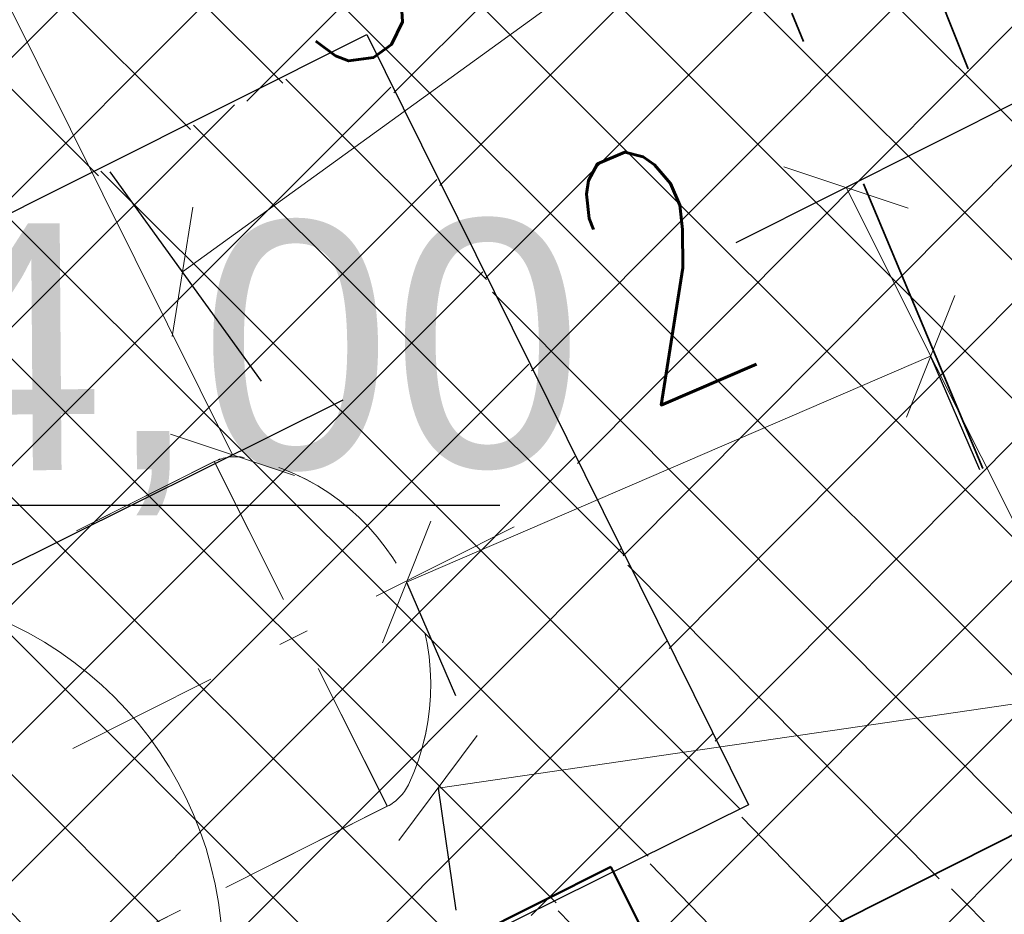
# Model space of a CAD drawing. Header units: metres. Extents: x 7472034 to 8439876, y 5890181 to 5961460.
# Tile 177 of 202: x 8439515 to 8439518, y 5890410 to 5890413. Entities that reach past the tile are written whole.
import ezdxf
from ezdxf import colors
from ezdxf.entities.mleader import LeaderData, LeaderLine
from ezdxf.enums import TextEntityAlignment as Align
from ezdxf.math import Vec2, Vec3

# ---------------------------------------------------------------- set-up
doc = ezdxf.new("R2010")
doc.units = ezdxf.units.M
doc.header["$MEASUREMENT"] = 0
for name, pattern in [('$0$L218_500', [1, 0.5, -0.5]), ('ACAD_ISO03W100', [30, 12, -18]), ('ACAD_ISO07W100', [3, 0, -3]), ('ACAD_ISO10W100', [18, 12, -3, 0, -3]), ('CENTER', [2, 1.25, -0.25, 0.25, -0.25]), ('DASHDOT2', [0.5, 0.25, -0.125, 0, -0.125]), ('DASHDOTX2', [2, 1, -0.5, 0, -0.5]), ('DASHED', [19.049999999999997, 12.7, -6.349999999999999]), ('HIDDEN', [0.375, 0.25, -0.125])]:
    doc.linetypes.add(name, pattern=pattern)
doc.layers.get('0').update_dxf_attribs({"linetype": 'CONTINUOUS', "lineweight": 5})
doc.layers.get('Defpoints').update_dxf_attribs({"linetype": 'CONTINUOUS'})
for name, color, linetype, lineweight in [('### rzędne', 172, 'CONTINUOUS', 35), ('_a_widok', 7, 'CONTINUOUS', 5), ('_IS.G.doziemna.rura', 50, 'ACAD_ISO10W100', 50), ('_IS.KD.opis.2', 7, 'CONTINUOUS', 18), ('a_opisy', 7, 'CONTINUOUS', 18), ('E_Kable_ziemia2', 10, 'DASHED', 35), ('E_Kanal_sterownicze', 10, 'DASHDOTX2', 35), ('KOLOR-OBIEKT', 21, 'CONTINUOUS', 13), ('T_strefa-5', 200, 'ACAD_ISO03W100', 50), ('T_strefa-Z1', 140, 'CONTINUOUS', 35), ('ZAG-obrys 018 wymiary', 7, 'CONTINUOUS', 18), ('ZAG-OBRYS005', 7, 'CONTINUOUS', 0), ('ZAG-OBRYS050', 7, 'CONTINUOUS', 50), ('ZAG-OPIS_020', 7, 'CONTINUOUS', 25)]:
    doc.layers.add(name, color=color, linetype=linetype, lineweight=lineweight)
for name, color, linetype in [('100_rzut_wym_wew', 7, 'CONTINUOUS'), ('_IS.BLOK.KD.doziemne', 7, 'CONTINUOUS'), ('malowanki', 252, 'CONTINUOUS')]:
    doc.layers.add(name, color=color, linetype=linetype)
doc.styles.add('ARIAL', font='arial.ttf')
doc.styles.add('DIM', font='simplex.shx', dxfattribs={"width": 0.8})
doc.styles.add('RS', font='Romans.shx', dxfattribs={"width": 0.7})
doc.linetypes.add('OGRODZENIE2', pattern='A,0.25,-0.1,[132,ltypeshp.shx,S=0.1,R=0,X=-0.1,Y=0],-0.1,1', length=1.45)
doc.dimstyles.new('DIM-WEW_500', dxfattribs={"dimscale": 5, "dimtxt": 18, "dimasz": 10, "dimexe": 4, "dimexo": 8, "dimgap": 5, "dimtad": 1, "dimlfac": 0.01, "dimzin": 9, "dimdsep": 46, "dimtxsty": 'DIM', "dimblk": 'ARCHTICK', "dimcen": 5, "dimclrt": 112, "dimadec": 4, "dimazin": 2, "dimtfac": 4, "dimtmove": 0, "dimatfit": 3, "dimldrblk": 'ARCHTICK', "dimfxl": 0, "dimtolj": 1, "dimlwd": 13, "dimarcsym": 0})
pattern_1 = [(45, (967499.2092647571, -71042.97165620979), (-0.2245064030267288, 0.2245064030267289), []), (135, (967499.2092647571, -71042.97165620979), (-0.2245064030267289, -0.2245064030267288), [])]

# ---------------------------------------------------------------- blocks, each defined once
blk = doc.blocks.new('zb.LPG')
at = {"linetype": 'DASHDOT2', "ltscale": 2}
blk.add_line((-1.000000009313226, 6.48507190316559), (-1.0000000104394, -0.2169135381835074), dxfattribs=at)
at = {"linetype": 'HIDDEN', "ltscale": 2}
blk.add_line((-0.3750000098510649, 5.711670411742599), (-1.625000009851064, 5.711670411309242), dxfattribs=at)
blk.add_lwpolyline([(-0.375000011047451, 0.6256767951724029), (-0.3750000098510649, 5.711670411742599, 0.1670540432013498), (-0.4066947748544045, 5.803886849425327, 0.4884277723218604), (-1.593305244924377, 5.803886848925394, 0.1670540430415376), (-1.625000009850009, 5.711670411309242), (-1.625000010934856, 0.6256767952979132, 0.1670540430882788), (-1.593305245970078, 0.5334603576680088, 0.4884277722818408), (-0.4066947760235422, 0.5334603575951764, 0.1670540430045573), (-0.375000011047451, 0.6256767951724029), (-0.3750000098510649, 5.711670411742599)], format="xyb", close=True, dxfattribs=at)
blk = doc.blocks.new('_Oblique')
at = {"color": 0, "linetype": 'ByBlock', "lineweight": -2}
blk.add_line((-0.5, -0.5), (0.5, 0.5), dxfattribs=at)
blk = doc.blocks.new('*D78')
at = {"layer": 'Defpoints', "color": 0, "linetype": 'Continuous'}
for p in [(8439519.37972904, 5890413.270941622), (8439517.548910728, 5890412.352019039), (8439521.080695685, 5890402.882681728, 2.534048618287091e-06)]:
    blk.add_point(p, dxfattribs=at)
at = {"layer": 'ZAG-obrys 018 wymiary', "color": 0, "linetype": 'Continuous', "lineweight": -2}
for p, q in [((8439518.66473697, 5890412.912073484), (8439517.191414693, 5890412.17258497)), ((8439521.795687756, 5890403.241549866), (8439522.413536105, 5890403.551659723))]:
    blk.add_line(p, q, dxfattribs=at)
at = {"layer": 'ZAG-obrys 018 wymiary', "color": 0, "linetype": 'Continuous', "lineweight": 13}
blk.add_line((8439522.056040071, 5890403.372225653), (8439517.548910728, 5890412.352019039), dxfattribs=at)
at = {"layer": 'ZAG-obrys 018 wymiary', "color": 0, "linetype": 'Continuous', "lineweight": 13, "xscale": 0.3, "yscale": 0.3, "zscale": 0.3}
for p, rotation in [((8439517.548910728, 5890412.352019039), 116.652946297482), ((8439522.056040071, 5890403.372225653), 296.6529462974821)]:
    blk.add_blockref('_Oblique', p, dxfattribs=dict(at, rotation=rotation))
at = {"layer": 'ZAG-obrys 018 wymiary', "color": 112, "linetype": 'Continuous', "lineweight": 25, "insert": (8439520.66951706, 5890407.472207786), "char_height": 0.8, "attachment_point": 5, "rotation": 296.652946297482, "style": 'RS'}
blk.add_mtext('\\A1;10.05', dxfattribs=at)
blk = doc.blocks.new('_ArchTick')
at = {"layer": '100_rzut_wym_wew', "color": 0, "linetype": 'Continuous', "const_width": 0.15}
blk.add_lwpolyline([(-0.5, -0.5), (0.5, 0.5)], dxfattribs=at)
blk = doc.blocks.new('NUMER_')
blk.add_circle((0, 0), 120)
at = {"style": 'ARIAL'}
blk.add_attdef('1', (-58.85081040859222, -80.22409284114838), '', height=170, rotation=359.9999984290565, dxfattribs=at)
blk = doc.blocks.new('Elektryk_v3')
at = {"layer": 'E_Kable_ziemia2', "color": 1, "ltscale": 0.1}
blk.add_lwpolyline([(9.069457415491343, -43.33818122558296), (7.534778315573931, -39.48358249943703)], dxfattribs=at)
at = {"layer": 'E_Kanal_sterownicze', "color": 1}
blk.add_lwpolyline([(11.66507788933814, -50.60826222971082), (6.969798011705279, -39.42961844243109)], dxfattribs=at)
at = {"layer": 'E_Kanal_sterownicze', "color": 1, "elevation": 3.638052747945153e-06}
blk.add_lwpolyline([(9.078654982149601, -42.4946976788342), (7.043538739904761, -39.48447949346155)], dxfattribs=at)
blk = doc.blocks.new('*D104')
at = {"layer": 'Defpoints', "color": 0, "linetype": 'Continuous'}
for p in [(8439519.830998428, 5890420.199145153), (8439515.889692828, 5890418.293118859), (8439522.900502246, 5890403.79607729, 2.493151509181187e-06)]:
    blk.add_point(p, dxfattribs=at)
at = {"layer": 'ZAG-obrys 018 wymiary', "color": 0, "linetype": 'Continuous', "lineweight": -2}
for p, q in [((8439516.609895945, 5890418.641411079), (8439520.191099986, 5890420.373291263)), ((8439523.620705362, 5890404.14436951), (8439527.201909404, 5890405.876249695))]:
    blk.add_line(p, q, dxfattribs=at)
at = {"layer": 'ZAG-obrys 018 wymiary', "color": 0, "linetype": 'Continuous', "lineweight": 13}
blk.add_line((8439526.841807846, 5890405.702103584), (8439519.830998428, 5890420.199145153), dxfattribs=at)
at = {"layer": 'ZAG-obrys 018 wymiary', "color": 0, "linetype": 'Continuous', "lineweight": 13, "xscale": 0.3, "yscale": 0.3, "zscale": 0.3}
for p, rotation in [((8439519.830998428, 5890420.199145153), 115.8085391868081), ((8439526.841807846, 5890405.702103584), 295.8085391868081)]:
    blk.add_blockref('_Oblique', p, dxfattribs=dict(at, rotation=rotation))
at = {"layer": 'ZAG-obrys 018 wymiary', "color": 112, "linetype": 'Continuous', "lineweight": 25, "insert": (8439525.607224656, 5890409.633143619), "char_height": 0.8, "attachment_point": 5, "rotation": 295.8085391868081, "style": 'RS'}
blk.add_mtext('\\A1;16.1', dxfattribs=at)
blk = doc.blocks.new('*D107')
at = {"layer": 'Defpoints', "color": 0, "linetype": 'Continuous'}
for p in [(8439512.883772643, 5890416.866124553), (8439511.193328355, 5890416.025244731), (8439513.869690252, 5890410.644879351, 3.638050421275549e-06)]:
    blk.add_point(p, dxfattribs=at)
at = {"layer": 'ZAG-obrys 018 wymiary', "color": 0, "linetype": 'Continuous', "lineweight": -2}
for p, q in [((8439511.909604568, 5890416.381542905), (8439513.241910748, 5890417.04427364)), ((8439514.585966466, 5890411.001177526), (8439515.918272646, 5890411.663908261))]:
    blk.add_line(p, q, dxfattribs=at)
at = {"layer": 'ZAG-obrys 018 wymiary', "color": 0, "linetype": 'Continuous', "lineweight": 13}
blk.add_line((8439515.560134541, 5890411.485759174), (8439512.883772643, 5890416.866124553), dxfattribs=at)
at = {"layer": 'ZAG-obrys 018 wymiary', "color": 0, "linetype": 'Continuous', "lineweight": 13, "xscale": 0.3, "yscale": 0.3, "zscale": 0.3}
for p, rotation in [((8439512.883772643, 5890416.866124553), 116.4471876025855), ((8439515.560134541, 5890411.485759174), 296.4471876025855)]:
    blk.add_blockref('_Oblique', p, dxfattribs=dict(at, rotation=rotation))
at = {"layer": 'ZAG-obrys 018 wymiary', "color": 112, "linetype": 'Continuous', "lineweight": 25, "insert": (8439514.759160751, 5890414.443165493), "char_height": 0.8, "attachment_point": 5, "rotation": 296.4471876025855, "style": 'RS'}
blk.add_mtext('\\A1;6.01', dxfattribs=at)
blk = doc.blocks.new('*D124')
at = {"layer": 'Defpoints', "color": 0, "linetype": 'Continuous'}
for p in [(8439517.920177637, 5890413.904382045), (8439518.645373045, 5890412.902289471, -4.089710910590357e-08), (8439516.122719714, 5890411.076693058)]:
    blk.add_point(p, dxfattribs=at)
at = {"layer": 'ZAG-obrys 018 wymiary', "color": 0, "linetype": 'Continuous', "lineweight": -2}
for p, q in [((8439518.17635946, 5890413.550383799), (8439517.685670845, 5890414.228429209)), ((8439515.65370613, 5890411.724787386), (8439515.163017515, 5890412.402832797))]:
    blk.add_line(p, q, dxfattribs=at)
at = {"layer": 'ZAG-obrys 018 wymiary', "color": 0, "linetype": 'Continuous', "lineweight": 13}
blk.add_line((8439515.397524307, 5890412.078785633), (8439517.920177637, 5890413.904382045), dxfattribs=at)
at = {"layer": 'ZAG-obrys 018 wymiary', "color": 0, "linetype": 'Continuous', "lineweight": 13, "xscale": 0.3, "yscale": 0.3, "zscale": 0.3}
for p, rotation in [((8439517.920177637, 5890413.904382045), 35.89254687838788), ((8439515.397524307, 5890412.078785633), 215.8925468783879)]:
    blk.add_blockref('_Oblique', p, dxfattribs=dict(at, rotation=rotation))
at = {"layer": 'ZAG-obrys 018 wymiary', "color": 112, "linetype": 'Continuous', "lineweight": 25, "insert": (8439516.307090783, 5890413.477654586), "char_height": 0.8, "attachment_point": 5, "rotation": 35.89254687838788, "style": 'RS'}
blk.add_mtext('\\A1;3.11', dxfattribs=at)
blk = doc.blocks.new('*D125')
at = {"layer": 'Defpoints', "color": 0, "linetype": 'Continuous'}
for p in [(8439521.080782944, 5890411.78722458, 2.139065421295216e-06), (8439521.176961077, 5890411.130693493), (8439516.129920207, 5890411.061950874)]:
    blk.add_point(p, dxfattribs=at)
at = {"layer": 'ZAG-obrys 018 wymiary', "color": 0, "linetype": 'Continuous', "lineweight": 13}
blk.add_line((8439516.22609834, 5890410.405419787), (8439521.176961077, 5890411.130693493), dxfattribs=at)
at = {"layer": 'ZAG-obrys 018 wymiary', "color": 0, "linetype": 'Continuous', "lineweight": -2}
for p, q in [((8439521.176961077, 5890411.130693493), (8439521.234940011, 5890410.734917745)), ((8439516.22609834, 5890410.405419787), (8439516.284077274, 5890410.009644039))]:
    blk.add_line(p, q, dxfattribs=at)
at = {"layer": 'ZAG-obrys 018 wymiary', "color": 0, "linetype": 'Continuous', "lineweight": 13, "xscale": 0.3, "yscale": 0.3, "zscale": 0.3}
for p, rotation in [((8439521.176961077, 5890411.130693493), 8.3342294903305), ((8439516.22609834, 5890410.405419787), 188.3342294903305)]:
    blk.add_blockref('_Oblique', p, dxfattribs=dict(at, rotation=rotation))
at = {"layer": 'ZAG-obrys 018 wymiary', "color": 112, "linetype": 'Continuous', "lineweight": 25, "insert": (8439518.614561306, 5890411.361720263), "char_height": 0.8, "attachment_point": 5, "rotation": 8.334229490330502, "style": 'RS'}
blk.add_mtext('\\A1;5', dxfattribs=at)
blk = doc.blocks.new('A$C76AD686A')
at = {"layer": 'T_strefa-5', "color": 151, "lineweight": 30, "ltscale": 0.05, "elevation": -2.493151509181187e-06}
blk.add_lwpolyline([(-4.596447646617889, 2.08166304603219, 0.167054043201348), (-2.25509262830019, 4.47464906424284, 0.4884277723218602), (-6.32595912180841, 12.58382518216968, 0.1670540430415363), (-9.643740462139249, 12.13588281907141), (-14.18913579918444, 9.854060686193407, 0.1670540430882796), (-16.53049081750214, 7.461074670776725, 0.4884277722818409), (-12.45962432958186, -0.6481014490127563, 0.1670540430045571), (-9.141842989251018, -0.2001590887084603)], format="xyb", close=True, dxfattribs=at)
at = {"layer": 'T_strefa-Z1', "color": 145, "linetype": 'ACAD_ISO07W100', "lineweight": 35, "ltscale": 0.05, "elevation": -2.493151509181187e-06, "flags": 128}
blk.add_lwpolyline([(-5.493744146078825, 3.869079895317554, 0.167054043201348), (-4.061653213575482, 5.332750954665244, 0.4884277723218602), (-6.71712139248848, 10.62245013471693, 0.1670540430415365), (-8.746443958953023, 10.34846597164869), (-13.29183929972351, 8.066643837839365, 0.1670540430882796), (-14.72393023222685, 6.602972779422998, 0.4884277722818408), (-12.0684620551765, 1.313273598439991, 0.1670540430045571), (-10.03913948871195, 1.587257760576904)], format="xyb", close=True, dxfattribs=at)
blk = doc.blocks.new('*D136')
at = {"layer": 'Defpoints', "color": 0, "linetype": 'Continuous', "lineweight": 60}
for p in [(8439517.821678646, 5890411.808569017, -4.089710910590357e-08), (8439517.823021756, 5890411.805451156), (8439516.122719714, 5890411.076693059)]:
    blk.add_point(p, dxfattribs=at)
at = {"layer": 'ZAG-obrys 018 wymiary', "color": 0, "linetype": 'Continuous', "lineweight": 13}
blk.add_line((8439516.124062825, 5890411.073575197), (8439517.823021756, 5890411.805451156), dxfattribs=at)
at = {"layer": 'ZAG-obrys 018 wymiary', "color": 0, "linetype": 'Continuous', "lineweight": -2}
for p, q in [((8439517.823021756, 5890411.805451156), (8439517.981274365, 5890411.438087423)), ((8439516.124062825, 5890411.073575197), (8439516.282315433, 5890410.706211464))]:
    blk.add_line(p, q, dxfattribs=at)
at = {"layer": 'ZAG-obrys 018 wymiary', "color": 0, "linetype": 'Continuous', "lineweight": 13, "xscale": 0.3, "yscale": 0.3, "zscale": 0.3}
for p, rotation in [((8439517.823021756, 5890411.805451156), 23.30536631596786), ((8439516.124062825, 5890411.073575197), 203.3053663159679)]:
    blk.add_blockref('_Oblique', p, dxfattribs=dict(at, rotation=rotation))
at = {"layer": 'ZAG-obrys 018 wymiary', "color": 112, "linetype": 'Continuous', "lineweight": 25, "insert": (8439516.945806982, 5890412.080868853), "char_height": 0.8, "attachment_point": 5, "rotation": 23.305366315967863, "style": 'RS'}
blk.add_mtext('\\A1;2', dxfattribs=at)
blk = doc.blocks.new('A$C2C426404')
at = {"layer": '### rzędne', "color": 0, "lineweight": 25}
blk.add_line((77.69264268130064, 45.43795124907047, -1.543864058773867e-08), (74.56409943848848, 45.43795124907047, -1.543864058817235e-08), dxfattribs=at)
at = {"layer": '### rzędne', "color": 0, "linetype": 'CENTER', "lineweight": 25, "insert": (74.5421299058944, 46.33959721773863, -1.543864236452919e-08), "char_height": 0.8, "attachment_point": 1, "rotation": 0.43190741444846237, "style": 'ARIAL'}
blk.add_mtext('134,00', dxfattribs=at)
blk = doc.blocks.new('JPII.KD_aktualizacja rzędnych_20.12.2024')
at = {"layer": '_IS.KD.opis.2', "color": 0}
ml = blk.add_multileader_mtext('Standard', dxfattribs=at)
ml.set_content('\\A1;{\\C134;W3\\H0.7x;\\C256;\\S133,71/131,51;}', style='RS')
ml.set_leader_properties()
ml.build(insert=Vec2(0, 0))
ml.multileader.update_dxf_attribs({"text_left_attachment_type": 2, "text_right_attachment_type": 2, "dogleg_length": 0.2, "arrow_head_size": 0.25})
ctx = ml.context
ctx.base_point, ctx.char_height, ctx.arrow_head_size, ctx.landing_gap_size, ctx.plane_origin = Vec3(8438654.720560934, 5890716.656014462), 0.75, 0.25, 0.3, Vec3(8438613.163879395, 5890690.614610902)
ctx.left_attachment, ctx.right_attachment, ctx.text_align_type = 2, 2, 1
notes = []
notes.append((ctx, [(1, (1, 1, 0), (8438658.233060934, 5890716.656014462), (-1, 0), 0.2, [(3, [(8438661.414281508, 5890707.550637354)], 0, [])])]))
ctx.mtext.insert, ctx.mtext.width, ctx.mtext.alignment, ctx.mtext.flow_direction = Vec3(8438656.376810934, 5890717.368514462), 9.34447490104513, 2, 5
for ctx, leaders in notes:
    for number, flags, end, landing, length, lines in leaders:
        leader = LeaderData()
        leader.index, (leader.has_last_leader_line, leader.has_dogleg_vector, leader.attachment_direction) = number, flags
        leader.last_leader_point, leader.dogleg_vector, leader.dogleg_length = Vec3(end), Vec3(landing), length
        for number, points, colour, breaks in lines:
            line = LeaderLine()
            line.index, line.vertices, line.color, line.breaks = number, Vec3.list(points), colors.encode_raw_color(colour), breaks
            leader.lines.append(line)
        ctx.leaders.append(leader)

msp = doc.modelspace()

# ---------------------------------------------------------------- hatches: boundary and pattern name
at = {"layer": 'KOLOR-OBIEKT', "lineweight": 9}
h = msp.add_hatch(dxfattribs=at)
h.set_pattern_fill('ANSI37', color=73, scale=0.1)
h.set_pattern_definition(pattern_1)
edge = h.paths.add_edge_path()
edge.add_arc((8439443.60123986, 5890379.17988472), 6.652831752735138, 296.7043321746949, 335.0331150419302)
edge.add_arc((8439476.194075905, 5890367.917634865), 27.87464989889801, 155.1393615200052, 162.3446315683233, ccw=False)
edge.add_arc((8439457.399943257, 5890376.211109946), 7.345078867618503, 127.98309878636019, 152.2023641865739, ccw=False)
edge.add_arc((8439457.741930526, 5890376.488713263), 7.349948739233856, 107.1989600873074, 131.4182254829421, ccw=False)
edge.add_line((8439455.568618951, 5890383.509999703), (8439473.898437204, 5890392.710084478))
edge.add_arc((8439481.742870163, 5890376.384611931), 18.11232128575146, 99.26977735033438, 115.6644084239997, ccw=False)
edge.add_line((8439478.825278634, 5890394.260401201), (8439481.377171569, 5890394.321440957))
edge.add_arc((8439482.909595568, 5890377.390082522), 17.00056533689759, 88.22393661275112, 95.17163768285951, ccw=False)
edge.add_arc((8439482.561499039, 5890405.235869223), 10.88860248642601, 274.6092070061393, 298.9976789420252)
edge.add_arc((8443006.923870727, 5883371.657126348), 7856.29059094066, 116.59181359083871, 116.61107962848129, ccw=False)
edge.add_arc((8439465.895823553, 5890431.340313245), 42.15757971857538, 305.2087751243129, 306.7865132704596)
edge.add_arc((8439488.80074795, 5890400.283338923), 3.577668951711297, 310.8590814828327, 340.7280968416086)
edge.add_line((8439492.177934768, 5890399.102523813), (8439493.275267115, 5890403.980640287))
edge.add_line((8439493.275267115, 5890403.980640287), (8439502.266345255, 5890408.28072203))
edge.add_line((8439502.266345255, 5890408.28072203), (8439504.844191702, 5890407.694009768))
edge.add_line((8439504.844191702, 5890407.694009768), (8439506.125281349, 5890405.329609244))
edge.add_arc((8439507.019670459, 5890405.776898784), 0.9999999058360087, 206.5699188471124, 283.6833393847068)
edge.add_line((8439507.256226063, 5890404.805280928), (8439511.624560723, 5890406.970734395))
edge.add_line((8439511.624560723, 5890406.970734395), (8439511.39896348, 5890407.420225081))
edge.add_line((8439511.39896348, 5890407.420225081), (8439510.561982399, 5890407.017405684))
edge.add_line((8439510.561982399, 5890407.017405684), (8439509.330427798, 5890409.481424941))
edge.add_line((8439509.330427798, 5890409.481424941), (8439512.635426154, 5890411.138401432))
edge.add_line((8439512.635426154, 5890411.138401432), (8439512.638568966, 5890411.136467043))
edge.add_line((8439512.638568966, 5890411.136467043), (8439515.998443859, 5890412.829496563))
edge.add_line((8439515.998443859, 5890412.829496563), (8439517.239018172, 5890410.325621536))
edge.add_line((8439517.239018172, 5890410.325621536), (8439513.919446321, 5890408.633274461))
edge.add_line((8439513.919446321, 5890408.633274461), (8439514.091312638, 5890408.235941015))
edge.add_line((8439514.091312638, 5890408.235941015), (8439518.839102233, 5890410.604261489))
edge.add_line((8439518.839102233, 5890410.604261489), (8439518.585943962, 5890412.843737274))
edge.add_line((8439518.585943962, 5890412.843737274), (8439518.274555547, 5890413.628049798))
edge.add_line((8439518.274555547, 5890413.628049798), (8439517.839658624, 5890414.494365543))
edge.add_line((8439517.839658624, 5890414.494365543), (8439524.310164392, 5890417.742607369))
edge.add_line((8439524.310164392, 5890417.742607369), (8439525.122207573, 5890416.124990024))
edge.add_line((8439525.122207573, 5890416.124990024), (8439526.840645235, 5890414.670893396))
edge.add_line((8439526.840645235, 5890414.670893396), (8439527.244697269, 5890414.489695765))
edge.add_arc((8439552.769967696, 5890317.570311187), 100.2242811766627, 102.79246926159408, 104.75471345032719, ccw=False)
edge.add_arc((8439529.321881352, 5890420.105147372), 4.960037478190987, 284.6730648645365, 320.3902958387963)
edge.add_arc((8435016.013859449, 5889290.11735932), 4655.555010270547, 14.00691021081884, 14.04831962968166)
edge.add_line((8439532.327549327, 5890420.207226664), (8439525.877549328, 5890423.127226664))
edge.add_line((8439525.877549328, 5890423.127226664), (8439431.028022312, 5890376.803268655))
edge.add_line((8439431.028022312, 5890376.803268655), (8439435.479127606, 5890375.417226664))
edge.add_line((8439435.479127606, 5890375.417226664), (8439446.590932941, 5890373.236661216))
edge = h.paths.add_edge_path()
edge.add_arc((8439530.228804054, 5890405.916425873), 3.001836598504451, 99.44813666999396, 208.2631515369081)
edge.add_line((8439527.5848402, 5890404.494990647), (8439533.209264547, 5890393.206690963))
edge.add_line((8439533.209264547, 5890393.206690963), (8439519.17443581, 5890386.185049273))
edge.add_line((8439519.17443581, 5890386.185049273), (8439523.57812012, 5890377.411604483))
edge.add_line((8439523.57812012, 5890377.411604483), (8439517.455507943, 5890374.324033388))
edge.add_line((8439517.455507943, 5890374.324033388), (8439517.445860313, 5890374.319191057))
edge.add_line((8439517.445860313, 5890374.319191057), (8439517.33905848, 5890374.265585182))
edge.add_line((8439517.33905848, 5890374.265585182), (8439516.815779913, 5890375.308140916))
edge.add_line((8439516.815779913, 5890375.308140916), (8439511.370501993, 5890372.574998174))
edge.add_line((8439511.370501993, 5890372.574998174), (8439511.888417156, 5890371.529804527))
edge.add_line((8439511.888417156, 5890371.529804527), (8439506.425671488, 5890368.787948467))
edge.add_line((8439506.425671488, 5890368.787948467), (8439505.890341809, 5890369.841556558))
edge.add_line((8439505.890341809, 5890369.841556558), (8439505.8884594, 5890369.869391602))
edge.add_line((8439505.8884594, 5890369.869391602), (8439500.283276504, 5890366.97762632))
edge.add_line((8439500.283276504, 5890366.97762632), (8439519.478066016, 5890366.160130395))
edge.add_line((8439519.478066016, 5890366.160130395), (8439542.767549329, 5890378.417226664))
edge.add_line((8439542.767549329, 5890378.417226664), (8439538.675788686, 5890394.802262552))
edge.add_line((8439538.675788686, 5890394.802262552), (8439537.066416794, 5890401.238139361))
edge.add_line((8439537.066416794, 5890401.238139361), (8439535.557306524, 5890407.69906358))
edge.add_arc((8439531.145391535, 5890400.872499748), 8.128158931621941, 57.12596579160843, 99.98506404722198)
edge = h.paths.add_edge_path()
edge.add_line((8439470.194509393, 5890384.137651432), (8439461.355169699, 5890379.697090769))
edge.add_line((8439461.355169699, 5890379.697090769), (8439460.080861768, 5890379.068371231))
edge.add_line((8439460.080861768, 5890379.068371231), (8439457.869254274, 5890377.642639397))
edge.add_arc((8439460.609507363, 5890373.444653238), 5.013190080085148, 123.1346622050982, 204.022759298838)
edge.add_line((8439456.030540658, 5890371.403786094), (8439459.447549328, 5890370.707226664))
edge.add_line((8439459.447549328, 5890370.707226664), (8439480.497107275, 5890367.736747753))
edge.add_line((8439480.497107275, 5890367.736747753), (8439497.963342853, 5890367.082590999))
edge.add_line((8439497.963342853, 5890367.082590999), (8439496.62020549, 5890369.722641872))
edge.add_line((8439496.62020549, 5890369.722641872), (8439494.91788047, 5890373.087302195))
edge.add_arc((8439489.468037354, 5890366.363615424), 8.654984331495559, 50.97371617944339, 58.22889977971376)
edge.add_line((8439494.025120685, 5890373.721722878), (8439490.036071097, 5890376.575637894))
edge.add_line((8439490.036071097, 5890376.575637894), (8439489.954459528, 5890375.592465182))
edge.add_line((8439489.954459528, 5890375.592465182), (8439490.917133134, 5890375.538648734))
edge.add_line((8439490.917133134, 5890375.538648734), (8439490.678913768, 5890371.956837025))
edge.add_line((8439490.678913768, 5890371.956837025), (8439482.55041443, 5890372.440399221))
edge.add_line((8439482.55041443, 5890372.440399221), (8439482.851718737, 5890376.020734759))
edge.add_line((8439482.851718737, 5890376.020734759), (8439487.354100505, 5890375.749064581))
edge.add_line((8439487.354100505, 5890375.749064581), (8439487.521080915, 5890378.34061919))
edge.add_line((8439487.521080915, 5890378.34061919), (8439481.803471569, 5890382.401025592))
edge.add_arc((8439487.942466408, 5890392.088814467), 11.46911116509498, 231.6002274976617, 237.6382272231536, ccw=False)
edge.add_line((8439480.818489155, 5890383.100518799), (8439480.351152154, 5890383.41057529))
edge.add_line((8439480.351152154, 5890383.41057529), (8439479.210044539, 5890382.939428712))
edge.add_line((8439479.210044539, 5890382.939428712), (8439480.412913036, 5890383.399613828))
edge.add_arc((8439474.682487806, 5890375.167564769), 10.03017472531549, 55.15777404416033, 116.5800473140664)
h.paths.add_polyline_path([(8439461.898919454, 5890370.792156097), (8439462.257176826, 5890373.552492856)], flags=16)
h = msp.add_hatch(dxfattribs=at)
h.set_pattern_fill('ANSI37', color=253, scale=0.1)
h.set_pattern_definition(pattern_1)
edge = h.paths.add_edge_path()
edge.add_arc((8439529.163071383, 5890420.279666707), 5.193757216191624, 276.50229096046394, 320.0240354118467, ccw=False)
edge.add_line((8439529.751227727, 5890415.119319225), (8439525.812744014, 5890414.153171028))
edge.add_line((8439525.812744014, 5890414.153171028), (8439519.208160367, 5890410.804184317))
edge.add_line((8439519.208160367, 5890410.804184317), (8439517.988028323, 5890410.126512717))
edge.add_line((8439517.988028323, 5890410.126512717), (8439514.091312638, 5890408.235941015))
edge.add_line((8439514.091312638, 5890408.235941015), (8439511.613697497, 5890406.992378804))
edge.add_line((8439511.613697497, 5890406.992378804), (8439509.258949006, 5890405.810485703))
edge.add_line((8439509.258949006, 5890405.810485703), (8439507.371756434, 5890404.83508177))
edge.add_arc((8439506.940777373, 5890405.737469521), 1.000023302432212, 206.5712342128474, 295.5290722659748, ccw=False)
edge.add_line((8439506.046377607, 5890405.290148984), (8439504.844186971, 5890407.693988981))
edge.add_line((8439504.844186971, 5890407.693988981), (8439502.261629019, 5890408.281795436))
edge.add_line((8439502.261629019, 5890408.281795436), (8439499.350132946, 5890407.011538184))
edge.add_line((8439499.350132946, 5890407.011538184), (8439493.30510976, 5890403.995621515))
edge.add_line((8439493.30510976, 5890403.995621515), (8439492.177918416, 5890399.102451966))
edge.add_arc((8439488.801253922, 5890400.282879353), 3.577047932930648, 293.05521913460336, 340.73119789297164, ccw=False)
edge.add_line((8439490.202090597, 5890396.991537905), (8439487.801423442, 5890395.78932472))
edge.add_arc((8439482.51122255, 5890404.317896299), 10.03607286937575, 278.1216072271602, 301.8109775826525, ccw=False)
edge.add_line((8439483.9290645, 5890394.382480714), (8439478.825278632, 5890394.260401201))
edge.add_arc((8439481.742870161, 5890376.384611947), 18.11232126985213, 99.26977735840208, 115.6644084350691)
edge.add_line((8439473.898437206, 5890392.710084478), (8439455.537130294, 5890383.494194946))
edge.add_arc((8439458.368862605, 5890375.380272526), 8.593860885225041, 109.2388197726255, 150.5606865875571)
edge.add_line((8439450.884668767, 5890379.604167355), (8439456.921008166, 5890377.849276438))
edge.add_line((8439456.921008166, 5890377.849276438), (8439458.055979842, 5890377.519316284))
edge.add_arc((8439462.056345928, 5890374.376166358), 5.087466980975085, 112.4172144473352, 141.842727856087, ccw=False)
edge.add_line((8439460.116249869, 5890379.079181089), (8439470.201913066, 5890384.141371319))
edge.add_arc((8439474.670732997, 5890375.058466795), 10.12272227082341, 52.60385305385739, 116.19734301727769, ccw=False)
edge.add_line((8439480.818489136, 5890383.100518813), (8439494.035062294, 5890373.735722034))
edge.add_arc((8439499.404929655, 5890380.165137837), 8.376924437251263, 230.1312663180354, 239.1071883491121)
edge.add_arc((8439492.046879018, 5890368.073539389), 5.778072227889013, 28.405105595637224, 58.05675779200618, ccw=False)
edge.add_line((8439497.129307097, 5890370.822183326), (8439498.920012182, 5890367.249241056))
edge.add_line((8439498.920012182, 5890367.249241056), (8439502.137476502, 5890368.864147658))
edge.add_line((8439502.137476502, 5890368.864147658), (8439500.881438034, 5890371.366619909))
edge.add_arc((8439501.41146424, 5890371.651481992), 0.6017260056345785, 32.69127385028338, 208.2557647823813, ccw=False)
edge.add_line((8439501.917872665, 5890371.97648152), (8439503.213570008, 5890369.395299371))
edge.add_line((8439503.213570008, 5890369.395299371), (8439521.788261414, 5890378.745992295))
edge.add_line((8439521.788261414, 5890378.745992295), (8439512.863585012, 5890396.520876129))
edge.add_arc((8439515.497668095, 5890397.863594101), 2.956566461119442, 115.92003145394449, 207.0101116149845, ccw=False)
edge.add_line((8439514.20530482, 5890400.522744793), (8439524.043376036, 5890405.489377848))
edge.add_line((8439524.043376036, 5890405.489377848), (8439526.586557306, 5890407.103247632))
edge.add_line((8439526.586557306, 5890407.103247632), (8439529.129738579, 5890408.717117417))
edge.add_arc((8439531.212438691, 5890401.016589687), 7.97720296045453, 58.08019787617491, 105.13424418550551, ccw=False)
edge.add_line((8439535.43023892, 5890407.787551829), (8439533.14312037, 5890416.942853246))
edge = h.paths.add_edge_path(flags=16)
edge.add_line((8439502.061371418, 5890393.458260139), (8439496.04637926, 5890390.43770596))
edge.add_arc((8439496.464019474, 5890389.751908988), 0.8029575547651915, 121.3407965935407, 301.694103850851)
edge.add_line((8439496.8858806, 5890389.068700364), (8439502.900872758, 5890392.089254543))
edge.add_arc((8439502.27990767, 5890392.650368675), 0.83692694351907, 317.898520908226, 465.1363795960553)
edge = h.paths.add_edge_path(flags=16)
edge.add_line((8439505.00109902, 5890384.089630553), (8439500.444638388, 5890381.798632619))
edge.add_arc((8439500.084983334, 5890382.51322949), 0.8000002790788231, 116.620304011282, 296.7160130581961, ccw=False)
edge.add_line((8439499.72652247, 5890383.228426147), (8439504.283989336, 5890385.517420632))
edge.add_arc((8439504.642916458, 5890384.80371257), 0.7988791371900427, -63.361719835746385, 116.69803695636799, ccw=False)
h = msp.add_hatch(dxfattribs=at)
h.set_pattern_fill('ANSI37', color=54, scale=0.1)
h.set_pattern_definition([(45, (967499.202946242, -71042.94610979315), (-0.2245064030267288, 0.2245064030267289), []), (135, (967499.202946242, -71042.94610979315), (-0.2245064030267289, -0.2245064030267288), [])])
h.paths.add_polyline_path([(8439517.232699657, 5890410.351167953), (8439515.995141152, 5890412.833240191), (8439509.31888422, 5890409.521090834), (8439510.555663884, 5890407.042952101), (8439511.39266195, 5890407.445779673), (8439511.171150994, 5890407.88719548), (8439513.606478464, 5890409.114188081), (8439513.890962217, 5890408.648153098)])
edge = h.paths.add_edge_path(flags=16)
edge.add_arc((8439511.319020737, 5890409.286482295), 0.2000000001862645, 0, 360)

# ---------------------------------------------------------------- linework, layer by layer
at = {"layer": '_a_widok', "lineweight": 35}
msp.add_line((8439518.85043316, 5890410.636896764, -4.089710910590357e-08), (8439508.924364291, 5890405.640073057), dxfattribs=at)
at = {"layer": '_IS.G.doziemna.rura', "ltscale": 0.1, "elevation": 3.638055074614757e-06}
msp.add_lwpolyline([(8439520.564389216, 5890402.623428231), (8439516.786391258, 5890410.150534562), (8439512.520853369, 5890408.011470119), (8439512.105955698, 5890408.838092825)], dxfattribs=at)
at = {"layer": 'a_opisy', "linetype": 'HIDDEN', "ltscale": 2}
msp.add_line((8439516.0617254, 5890410.346740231), (8439515.500915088, 5890411.463875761), dxfattribs=at)
at = {"layer": 'a_opisy', "linetype": 'DASHDOT2', "ltscale": 2}
msp.add_line((8439516.472515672, 5890411.252293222), (8439510.482894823, 5890408.245459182), dxfattribs=at)
at = {"layer": 'a_opisy', "linetype": 'HIDDEN', "ltscale": 2}
msp.add_lwpolyline([(8439511.516330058, 5890408.064918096), (8439516.0617254, 5890410.346740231, 0.1670540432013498), (8439516.129920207, 5890410.416438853, 0.4884277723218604), (8439515.597549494, 5890411.476922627, 0.1670540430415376), (8439515.500915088, 5890411.463875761), (8439510.955519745, 5890409.182053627, 0.1670540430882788), (8439510.88732494, 5890409.112355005, 0.4884277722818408), (8439511.41969565, 5890408.051871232, 0.1670540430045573), (8439511.516330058, 5890408.064918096), (8439516.0617254, 5890410.346740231)], format="xyb", close=True, dxfattribs=at)
at = {"layer": 'ZAG-OBRYS050', "linetype": 'OGRODZENIE2', "lineweight": 25, "ltscale": 1.2}
msp.add_lwpolyline([(8439517.232699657, 5890410.351167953), (8439510.555663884, 5890407.042952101), (8439509.329505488, 5890409.508913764), (8439515.9956357, 5890412.847957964)], close=True, dxfattribs=at)

# ---------------------------------------------------------------- block references
at = {"layer": '_a_widok', "color": 0, "linetype": 'Continuous', "lineweight": 60, "ltscale": 0.2}
msp.add_blockref('A$C2C426404', (8439438.733810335, 5890365.88383195), dxfattribs=at)
msp.add_blockref('A$C2C426404', (8439438.733810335, 5890365.88383195), dxfattribs=at)
at = {"layer": '_a_widok', "lineweight": 30, "rotation": 296.6569901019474}
msp.add_blockref('zb.LPG', (8439511.125506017, 5890407.449012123, 3.638050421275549e-06), dxfattribs=at)
at = {"layer": '_IS.BLOK.KD.doziemne', "linetype": '$0$L218_500'}
msp.add_blockref('JPII.KD_aktualizacja rzędnych_20.12.2024', (859.6212462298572, -295.8072097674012), dxfattribs=at)
at = {"layer": 'malowanki', "color": 1, "linetype": 'Continuous', "ltscale": 0.2}
msp.add_blockref('A$C76AD686A', (8439522.900615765, 5890403.798126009, 2.493151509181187e-06), dxfattribs=at)
at = {"layer": 'ZAG-OBRYS005', "lineweight": 9}
ref = msp.add_blockref('NUMER_', (8439514.327887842, 5890409.852484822), dxfattribs=dict(at, xscale=0.01, yscale=0.01, zscale=0.01))
ref.add_attrib('1', '6', dxfattribs={"layer": '0', "height": 1.6, "style": 'ARIAL'}).set_placement((8439514.327887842, 5890409.852484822), align=Align.MIDDLE_CENTER)
at = {"layer": 'ZAG-OPIS_020', "lineweight": 25}
msp.add_blockref('Elektryk_v3', (8439509.580092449, 5890454.305613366), dxfattribs=at)

# ---------------------------------------------------------------- dimensions: what is measured, and where the dimension line sits
at = {"layer": 'ZAG-obrys 018 wymiary', "linetype": 'Continuous', "lineweight": 25}
for base, p1, p2, angle, override, picture, middle, dimtype in [((8439519.830998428, 5890420.199145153), (8439522.900502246, 5890403.796077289, 2.493151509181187e-06), (8439515.889692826, 5890418.293118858), 115.80853918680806, {"dimscale": 0.1, "dimtxt": 8, "dimasz": 3, "dimgap": 2, "dimlfac": 1, "dimtxsty": 'RS', "dimblk1": 'Oblique', "dimblk2": 'Oblique', "dimsah": 1, "dimfxl": 50, "dimfxlon": 1}, '*D104', (8439525.067072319, 5890409.371924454), 161), ((8439517.548910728, 5890412.352019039, -4.089710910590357e-08), (8439521.080695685, 5890402.882681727, 2.493151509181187e-06), (8439519.379729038, 5890413.270941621, -4.089710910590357e-08), 116.652946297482, {"dimscale": 0.1, "dimtxt": 8, "dimasz": 3, "dimgap": 2, "dimlfac": 1, "dimtxsty": 'RS', "dimblk1": 'Oblique', "dimblk2": 'Oblique', "dimsah": 1, "dimfxl": 50, "dimfxlon": 1, "dimtfill": 0}, '*D78', (8439520.13327301, 5890407.203056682, -4.089710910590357e-08), 160)]:
    dim = msp.add_linear_dim(base=base, p1=p1, p2=p2, angle=angle, dimstyle='DIM-WEW_500', override=override, dxfattribs=at)
    dim.commit()
    dim.dimension.update_dxf_attribs({"geometry": picture, "text_midpoint": middle, "dimtype": dimtype})
for p1, p2, distance, picture, middle in [((8439513.869690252, 5890410.644879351, 3.638050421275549e-06), (8439511.193328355, 5890416.02524473), -1.888036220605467, '*D107', (8439514.759160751, 5890414.443165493)), ((8439516.122719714, 5890411.076693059), (8439518.645373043, 5890412.902289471, -4.089710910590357e-08), 1.236971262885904, '*D124', (8439516.307090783, 5890413.477654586)), ((8439516.129920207, 5890411.061950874), (8439521.080782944, 5890411.78722458, 2.139065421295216e-06), -0.6635384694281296, '*D125', (8439518.614561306, 5890411.361720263))]:
    dim = msp.add_aligned_dim(p1=p1, p2=p2, distance=distance, dimstyle='DIM-WEW_500', override={"dimscale": 0.1, "dimtxt": 8, "dimasz": 3, "dimgap": 2, "dimlfac": 1, "dimtxsty": 'RS', "dimblk1": 'Oblique', "dimblk2": 'Oblique', "dimsah": 1, "dimfxl": 50, "dimfxlon": 1}, dxfattribs=at)
    dim.commit()
    dim.dimension.update_dxf_attribs({"geometry": picture, "text_midpoint": middle})
dim = msp.add_linear_dim(base=(8439517.823021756, 5890411.805451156), p1=(8439516.122719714, 5890411.076693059), p2=(8439517.821678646, 5890411.808569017, -4.089710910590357e-08), angle=23.30536631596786, text='2', dimstyle='DIM-WEW_500', override={"dimscale": 0.1, "dimtxt": 8, "dimasz": 3, "dimgap": 2, "dimlfac": 1, "dimtxsty": 'RS', "dimblk1": 'Oblique', "dimblk2": 'Oblique', "dimsah": 1, "dimfxl": 50, "dimfxlon": 1}, dxfattribs=at)
dim.commit()
dim.dimension.update_dxf_attribs({"geometry": '*D136', "text_midpoint": (8439517.183185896, 5890411.529823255), "dimtype": 161})

doc.saveas('drawing.dxf')
